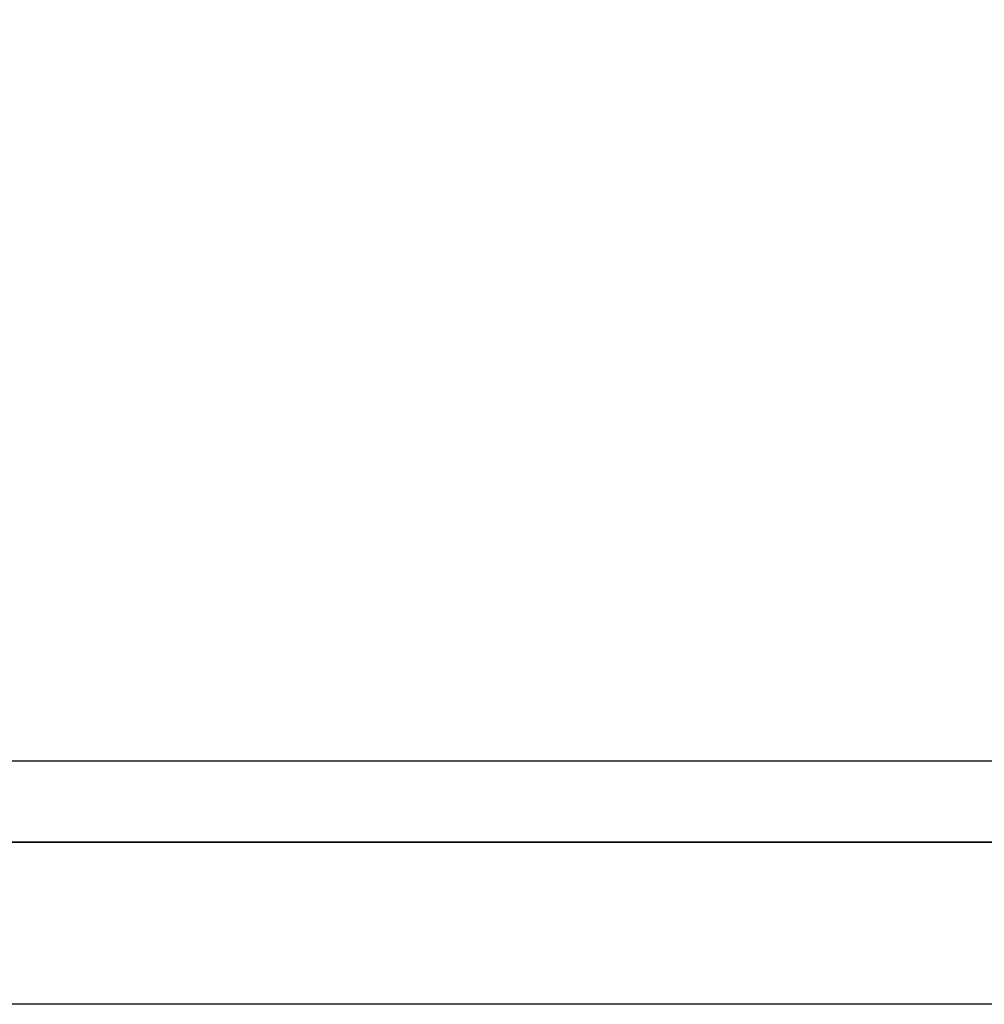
# Model space of a CAD drawing. Header units: millimetres. Extents: x 373037 to 682063, y 76092 to 274210.
# Tile 52 of 256: x 660839 to 661434, y 249932 to 250540. Entities that reach past the tile are written whole.
import ezdxf

# ---------------------------------------------------------------- set-up
doc = ezdxf.new("R2010")
doc.units = ezdxf.units.MM
doc.header["$LTSCALE"] = 100
doc.linetypes.add('ČÁRKOVANÁ', pattern=[19.05, 12.7, -6.35])
doc.layers.add('PUDORYS', color=253, linetype='CONTINUOUS')

msp = doc.modelspace()

# ---------------------------------------------------------------- linework, layer by layer
at = {"layer": 'PUDORYS', "color": 252, "ltscale": 5, "true_color": 0x939598}
msp.add_line((681126.64, 250082.15), (655526.64, 250082.15), dxfattribs=at)
at = {"layer": 'PUDORYS', "color": 252, "ltscale": 20, "true_color": 0x939598}
msp.add_line((661989.14, 250032.15), (655476.64, 250032.15), dxfattribs=at)
at = {"layer": 'PUDORYS', "color": 252, "linetype": 'ČÁRKOVANÁ', "ltscale": 5, "true_color": 0x939598}
msp.add_lwpolyline([(681276.64, 249932.15), (655376.64, 249932.15), (655376.64, 272932.15), (681276.64, 272932.15)], close=True, dxfattribs=at)
at = {"layer": 'PUDORYS', "color": 252, "ltscale": 5, "true_color": 0x939598}
msp.add_lwpolyline([(655476.64, 250032.15), (681176.64, 250032.15), (681176.64, 272832.15), (655476.64, 272832.15)], close=True, dxfattribs=at)
at = {"layer": 'PUDORYS', "color": 252, "true_color": 0x939598}
msp.add_lwpolyline([(681176.64, 250032.15), (655476.64, 250032.15), (655476.64, 272832.15), (681176.64, 272832.15)], close=True, dxfattribs=at)

doc.saveas('drawing.dxf')
